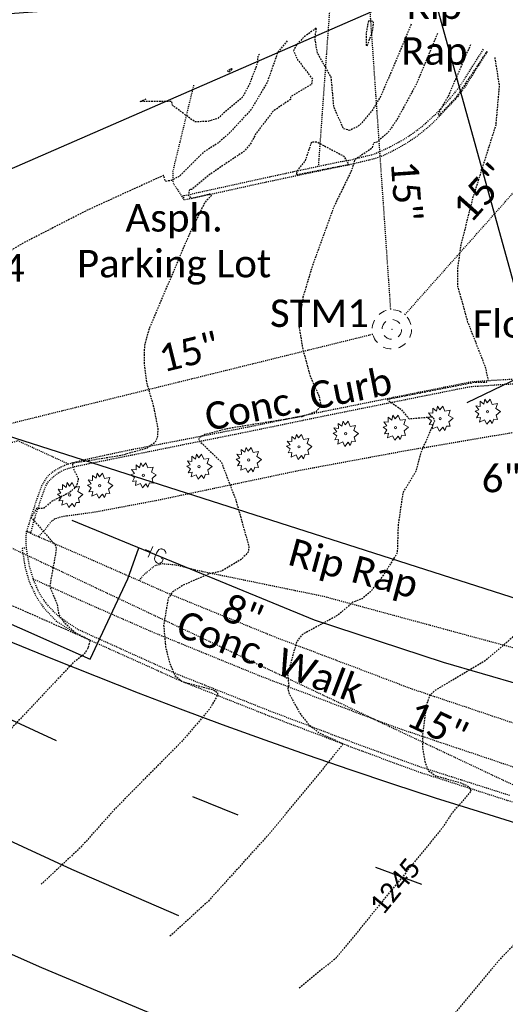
# Model space of a CAD drawing. Header units: feet. Extents: x 2262913 to 2469997, y 259999 to 435293.
# Tile 134 of 147: x 2468630 to 2468679, y 263342 to 263443. Entities that reach past the tile are written whole.
import ezdxf
from ezdxf.enums import TextEntityAlignment as Align

# ---------------------------------------------------------------- set-up
doc = ezdxf.new("R2010")
doc.units = ezdxf.units.FT
doc.header["$MEASUREMENT"] = 0
for name, pattern in [('drainage01', [1.6, 0.85, -0.75]), ('dsolidcl', [0]), ('gasex', [0]), ('lane', [40, 10, -30]), ('OhDOT_USTN1', [0.055, 0.014, -0.041]), ('OhDOT_USTN3', [0.22, 0.165, -0.055]), ('OhDOT_USTN5', [0.11, 0.055, -0.055]), ('ohelecex', [0]), ('ohteleex', [0]), ('rowex', [0]), ('waterex', [0])]:
    doc.linetypes.add(name, pattern=pattern)
doc.layers.add('0_View_Frame_Border', color=7, linetype='Continuous', plot=False)
for name, color, linetype in [('DR_X_Cells', 121, 'Continuous'), ('DR_X_Erosion_Control', 7, 'OhDOT_USTN1'), ('DR_X_Storm_Sewer', 151, 'OhDOT_USTN5'), ('DR_X_Text', 7, 'Continuous'), ('DT_X_Contour_Major', 132, 'OhDOT_USTN3'), ('DT_X_Contour_Minor', 136, 'OhDOT_USTN3'), ('DT_X_Contour_Text', 7, 'Continuous'), ('MT_X_Lane_Line', 7, 'lane'), ('PM_X_CL_Double_Solid', 2, 'dsolidcl'), ('PV_X_Curb', 120, 'OhDOT_USTN1'), ('PV_X_Driveway', 7, 'OhDOT_USTN5'), ('PV_X_EOP', 7, 'OhDOT_USTN3'), ('PV_X_Parking_Lot', 7, 'OhDOT_USTN5'), ('PV_X_Text', 7, 'Continuous'), ('PV_X_Walk', 120, 'OhDOT_USTN5'), ('RW_X_Fee_RW', 6, 'rowex'), ('SV_X_Text', 7, 'Continuous'), ('TX_X_20', 7, 'Continuous'), ('UT_X_Gas', 2, 'gasex'), ('UT_X_Gas_Cells', 2, 'Continuous'), ('UT_X_Gas_Text', 7, 'Continuous'), ('UT_X_Overhead_Electric', 1, 'ohelecex'), ('UT_X_Overhead_Telecom', 30, 'ohteleex'), ('UT_X_Water', 133, 'waterex'), ('VG_X_Cells', 3, 'Continuous'), ('VG_X_Flower_Bed', 3, 'OhDOT_USTN1'), ('VG_X_Text', 7, 'Continuous')]:
    doc.layers.add(name, color=color, linetype=linetype)
doc.styles.add('Simplex Normal (0.14)', font='calibri.ttf', dxfattribs={"height": 0.14})
doc.styles.add('Straight Normal (0.14) Font 30', font='calibri.ttf', dxfattribs={"height": 0.14})
doc.styles.add('Straight-Normal', font='calibri.ttf', dxfattribs={"height": 0.14})
picture_1 = doc.add_image_def('image1.tif', size_in_pixel=(5000, 5000))
picture_2 = doc.add_image_def('image2.jpg', size_in_pixel=(1570, 936))
picture_3 = doc.add_image_def('image3.jpg', size_in_pixel=(1570, 936))

# ---------------------------------------------------------------- blocks, each defined once
blk = doc.blocks.new('SHRUB')
at = {"layer": 'VG_X_Cells', "color": 3, "linetype": 'Continuous', "lineweight": 0, "flags": 128}
blk.add_lwpolyline([(-0.004, 0.09), (0.026, 0.127), (0.047, 0.075), (0.101, 0.084), (0.084, 0.033), (0.132, 0.003), (0.089, -0.034), (0.101, -0.079), (0.064, -0.076), (0.047, -0.121), (0.026, -0.087), (-0.008, -0.128), (-0.029, -0.083), (-0.08, -0.105), (-0.071, -0.058), (-0.111, -0.062), (-0.088, -0.022), (-0.126, 0.006), (-0.089, 0.019), (-0.119, 0.059), (-0.073, 0.054), (-0.074, 0.106), (-0.037, 0.077), (-0.026, 0.127), (-0.004, 0.09)], dxfattribs=at)
at = {"layer": 'VG_X_Cells', "color": 3, "linetype": 'Continuous', "lineweight": 0}
blk.add_circle((0, 0), 0.0115, dxfattribs=at)
blk = doc.blocks.new('ODOT STORM MANHOLE')
at = {"layer": 'DR_X_Cells', "color": 151, "linetype": 'drainage01', "lineweight": 0, "ltscale": 0.05}
for radius in [0.1, 0.05]:
    blk.add_circle((0, 0), radius, dxfattribs=at)
at = {"layer": 'DR_X_Cells', "color": 151, "linetype": 'Continuous', "lineweight": 0}
blk.add_point((0, 0), dxfattribs=at)
blk = doc.blocks.new('GMRK')
at = {"layer": 'UT_X_Gas_Cells', "color": 2, "linetype": 'Continuous', "lineweight": 0}
for p, q in [((0, 0), (-0.0476, 0)), ((0, -0.05), (0, 0.05))]:
    blk.add_line(p, q, dxfattribs=at)
at = {"layer": 'UT_X_Gas_Cells', "color": 2, "linetype": 'Continuous', "lineweight": 0, "flags": 128}
blk.add_lwpolyline([(0.1238, 0.0378), (0.1228, 0.0427), (0.1199, 0.0476), (0.115, 0.0526), (0.1081, 0.0585), (0.1032, 0.0604), (0.0992, 0.0614), (0.0933, 0.0624), (0.0815, 0.0624), (0.0766, 0.0614), (0.0736, 0.0604), (0.0697, 0.0585), (0.0618, 0.0526), (0.0569, 0.0457), (0.0539, 0.0378), (0.052, 0.027), (0.05, 0.0112), (0.05, -0.0094), (0.051, -0.0262), (0.0549, -0.039), (0.0608, -0.0508), (0.0658, -0.0547), (0.0717, -0.0586), (0.0825, -0.0626), (0.0933, -0.0626), (0.1041, -0.0606), (0.1081, -0.0586), (0.112, -0.0567), (0.116, -0.0527), (0.1199, -0.0468), (0.1238, -0.038), (0.1238, -0.0134), (0.1032, -0.0134)], dxfattribs=at)
blk = doc.blocks.new('GMH')
at = {"layer": 'UT_X_Gas_Cells', "color": 2, "linetype": 'Continuous', "lineweight": 0, "flags": 128}
blk.add_lwpolyline([(0.04, 0.04), (0.04, 0.04), (0.03, 0.05), (0.03, 0.05), (0.02, 0.06), (0.02, 0.06), (0.01, 0.06), (0.01, 0.06), (-0.01, 0.06), (-0.01, 0.06), (-0.01, 0.06), (-0.02, 0.06), (-0.03, 0.05), (-0.03, 0.05), (-0.03, 0.04), (-0.03, 0.03), (-0.04, 0.01), (-0.04, -0.01), (-0.04, -0.03), (-0.03, -0.04), (-0.03, -0.05), (-0.02, -0.05), (-0.02, -0.06), (0, -0.06), (0.01, -0.06), (0.02, -0.06), (0.02, -0.06), (0.03, -0.06), (0.03, -0.05), (0.03, -0.05), (0.04, -0.04), (0.04, -0.01), (0.02, -0.01)], dxfattribs=at)
at = {"layer": 'UT_X_Gas_Cells', "color": 2, "linetype": 'Continuous', "lineweight": 0}
for start, end in [(130.0806, 170.0721), (70.0577, 110.1061), (10.0169, 50.0392), (190.0169, 230.0392), (250.0577, 290.0473), (310.0114, 350.0264)]:
    blk.add_arc((0, 0), 0.1, start, end, dxfattribs=at)

msp = doc.modelspace()

# ---------------------------------------------------------------- linework, layer by layer
at = {"layer": 'DR_X_Erosion_Control'}
msp.add_line((2468661.59, 263450.42), (2468659.95, 263427.65), dxfattribs=at)
at = {"layer": 'DR_X_Erosion_Control', "flags": 128}
msp.add_lwpolyline([(2468641.72, 263385.4), (2468642.19, 263386.01), (2468642.95, 263386.63), (2468643.34, 263386.95), (2468644.1, 263387.13), (2468645.45, 263387.02), (2468647.56, 263386.47), (2468660.5, 263383.81), (2468683.67, 263377.52), (2468709.86, 263370.42), (2468712.32, 263370.24), (2468716.03, 263370.25), (2468718.89, 263370.02), (2468725.79, 263368.17), (2468735.18, 263366.19), (2468749.21, 263363.23), (2468754.11, 263362.2), (2468769.92, 263359.4), (2468797.4, 263355.77), (2468802.55, 263355.41), (2468832.14, 263354.7), (2468853.98, 263354.18), (2468857.54, 263355.51), (2468859.6, 263355.84), (2468865.17, 263355.43), (2468870.4, 263354.46), (2468884.75, 263352.77)], dxfattribs=at)
at = {"layer": 'DR_X_Storm_Sewer', "flags": 128}
for points in [[(2468668.77, 263412.51), (2468771.38, 263528.02)], [(2468397.23, 263498.18), (2468679.79, 263364.59)], [(2468665.18, 263443.78), (2468667.3, 263413.01)], [(2468611.04, 263397.09), (2468665.5, 263410.53)]]:
    msp.add_lwpolyline(points, dxfattribs=at)
at = {"layer": 'DT_X_Contour_Major', "flags": 128}
for points in [[(2468653.95, 263439.08), (2468653.78, 263438.87), (2468653.77, 263438.18), (2468652.94, 263436.02), (2468652.24, 263434.67), (2468649.67, 263432.49), (2468648.66, 263432.2), (2468647.37, 263432.17), (2468645.09, 263433.86), (2468645.02, 263434.23), (2468641.79, 263434.25), (2468642.44, 263434.51)], [(2468692.62, 263427.54), (2468691.98, 263427.59), (2468692.26, 263424.4), (2468692.16, 263417.92), (2468692.26, 263416.85), (2468693.65, 263414), (2468697.56, 263408.71), (2468697.95, 263407.93), (2468698.01, 263407.32), (2468697.82, 263407.06), (2468696.56, 263406.58), (2468692.93, 263406.23), (2468686.42, 263406.22), (2468686.81, 263405.76), (2468689.83, 263404.74), (2468690.89, 263404.2), (2468691.87, 263403.24), (2468692.94, 263402.48), (2468696.1, 263401.24), (2468696.7, 263400.07), (2468696.92, 263398.98), (2468696.58, 263396.47), (2468696.06, 263395.16), (2468695.64, 263394.94), (2468693.04, 263394.76), (2468692.64, 263394.56), (2468690.85, 263394.82), (2468689.76, 263395.32), (2468688.85, 263394.73), (2468688.45, 263394.72), (2468685.93, 263393.1), (2468685.08, 263391.89), (2468684.34, 263390.1), (2468682.02, 263382.49), (2468681.35, 263381.23), (2468679.36, 263379.29), (2468676.85, 263377.17), (2468671.8, 263374.18), (2468671.29, 263373.69), (2468670.97, 263372.79), (2468670.57, 263369.74), (2468670.57, 263368.3), (2468670.8, 263366.97), (2468671.16, 263366.04), (2468671.89, 263365.51), (2468674.36, 263364.83), (2468675.32, 263364.4), (2468675.5, 263363.94), (2468673.51, 263361.63), (2468672.67, 263360.31), (2468661.82, 263346.99), (2468657.94, 263343.82)]]:
    msp.add_lwpolyline(points, dxfattribs=at)
at = {"layer": 'DT_X_Contour_Minor', "flags": 128}
for points in [[(2468669.42, 263442.11), (2468666.34, 263434.83), (2468665.44, 263433.33), (2468664.12, 263431.78), (2468663.14, 263431.29), (2468662.52, 263431.45), (2468661.54, 263433.69), (2468661.27, 263436.7), (2468659.86, 263439.2), (2468659.61, 263440.69), (2468659.77, 263441.74), (2468658.51, 263440.83), (2468657.73, 263440.02), (2468657.44, 263439.39), (2468657.85, 263438.5), (2468659.35, 263436.53), (2468659.27, 263436), (2468657.12, 263434.72), (2468657.11, 263434.45), (2468655.35, 263433.25), (2468653.63, 263431.02), (2468653.06, 263429.94), (2468652.38, 263429.15), (2468648.98, 263426.86), (2468647.05, 263425.26), (2468646.82, 263425.26), (2468646.73, 263424.66), (2468647.01, 263424.36), (2468648.88, 263424.83), (2468649.06, 263424.67), (2468648.38, 263423.92), (2468646.77, 263420.61), (2468642.74, 263411.13), (2468642.24, 263409.36), (2468642.22, 263407.53), (2468642.48, 263405.52), (2468643.15, 263403.22), (2468643.62, 263400.87), (2468643.55, 263399.94), (2468643.33, 263399.5), (2468642.52, 263398.9), (2468639.86, 263398.15), (2468634.9, 263397.35), (2468634.98, 263396.85), (2468635.51, 263395.8), (2468635.32, 263395.02), (2468634.58, 263394.35), (2468632.79, 263393.47), (2468631.95, 263392.75), (2468631.27, 263392.74), (2468630.72, 263391.84), (2468633.12, 263389.08), (2468633.28, 263388.65), (2468632.6, 263384.81), (2468633.34, 263383.03), (2468633.52, 263381.97), (2468634.06, 263381.14), (2468635.21, 263380.1), (2468636.71, 263379.34), (2468636.5, 263378.5), (2468636.04, 263377.84), (2468635.04, 263377.08), (2468626.75, 263368.28), (2468621.04, 263361.78), (2468618.78, 263359.72)], [(2468672.09, 263441.18), (2468669.95, 263436.05), (2468668.09, 263432.62), (2468667.11, 263431.14), (2468665.9, 263430.08), (2468665.59, 263430.02), (2468665.41, 263429.47), (2468663.67, 263428.32), (2468663.35, 263427.24), (2468661.51, 263423.45), (2468659.34, 263417.48), (2468658.39, 263414.29), (2468657.96, 263411.44), (2468658.38, 263408.93), (2468659.13, 263406.23), (2468660.04, 263404.16), (2468660.22, 263403.17), (2468659.7, 263402.61), (2468658.28, 263402.11), (2468650.69, 263400.89), (2468648.37, 263400.28), (2468647.85, 263399.99), (2468647.76, 263399.72), (2468650.07, 263397.49), (2468651.56, 263393.59), (2468652.88, 263388.88), (2468652.81, 263388.29), (2468652.15, 263387.6), (2468650.13, 263386.38), (2468648.75, 263386.06), (2468646.24, 263384.96), (2468645.11, 263384.26), (2468644.66, 263383.58), (2468644.2, 263380.87), (2468644.4, 263378.65), (2468644.8, 263377.06), (2468645.35, 263375.73), (2468646.05, 263375.14), (2468649.29, 263374.27), (2468649.67, 263373.97), (2468649.68, 263373.71), (2468648.91, 263372.35), (2468646.2, 263369.17), (2468639.21, 263362.09), (2468635.73, 263358.19), (2468631.74, 263354.45)], [(2468656.78, 263440.42), (2468655.83, 263439.27), (2468654.74, 263436.18), (2468653.1, 263433.4), (2468650.84, 263430.96), (2468649.71, 263429.98), (2468648.26, 263429.07), (2468645.8, 263426.62), (2468644.99, 263426.19), (2468644.39, 263426.1), (2468644.2, 263426.71), (2468636.43, 263423.16), (2468629.91, 263419.81), (2468627.8, 263418.56), (2468625.95, 263416.63), (2468624.75, 263415.01), (2468624.01, 263413.48), (2468623.75, 263411.98), (2468623.81, 263409.7), (2468624.76, 263406.5), (2468626.47, 263402.86), (2468627.01, 263400.78), (2468628.22, 263398.32), (2468628.07, 263398.04), (2468626.44, 263397.96), (2468622.91, 263396.3), (2468620.68, 263394.94), (2468620.33, 263393.94), (2468620.54, 263393), (2468621.26, 263391.65), (2468623.15, 263385.37), (2468622.89, 263384.98), (2468622.84, 263384.39), (2468621.85, 263382.92), (2468614.05, 263374.37), (2468607.76, 263366.65), (2468605.95, 263364.93)], [(2468675.44, 263440.02), (2468673.23, 263434.89), (2468672.17, 263433.03), (2468672.23, 263432.78), (2468674.05, 263434.71), (2468677.13, 263439.32)], [(2468677.92, 263438.72), (2468678.37, 263435.85), (2468678.02, 263431.84), (2468675.65, 263424.33), (2468674.46, 263419.59), (2468674.11, 263417.15), (2468674.13, 263415.43), (2468675.16, 263411.76), (2468676.95, 263407.18), (2468677.24, 263405.84), (2468677.06, 263405.59), (2468675.93, 263405.61), (2468666.95, 263403.85), (2468668.35, 263402.88), (2468669.21, 263401.9), (2468671.62, 263402.11), (2468671.78, 263401.65), (2468670.35, 263398.34), (2468669.86, 263396.5), (2468668.56, 263394.36), (2468668.08, 263391.05), (2468667.99, 263388.23), (2468666.53, 263385.88), (2468665.26, 263384.26), (2468664.42, 263383.56), (2468663.48, 263383.21), (2468661.89, 263381.84), (2468658.33, 263379.91), (2468657.73, 263379.16), (2468656.83, 263375.82), (2468656.94, 263374.68), (2468656.84, 263374.39), (2468657, 263373.84), (2468658.1, 263371.84), (2468658.94, 263370.77), (2468660.06, 263369.87), (2468662.5, 263368.76), (2468655.04, 263359.68), (2468648.76, 263352.74), (2468644.84, 263349.14)], [(2468733.42, 263413.91), (2468733.09, 263413.62), (2468732.9, 263413.09), (2468733.17, 263411.25), (2468731.86, 263406.56), (2468731.97, 263404.26), (2468732.18, 263403.01), (2468736.51, 263394.13), (2468736.74, 263393.4), (2468736.7, 263392.98), (2468736.47, 263392.93), (2468733.77, 263393.68), (2468726.86, 263396.43), (2468719.64, 263399.55), (2468714.86, 263401.35), (2468714.62, 263401.33), (2468726.14, 263394.73), (2468728.08, 263393.18), (2468728.43, 263392.68), (2468728.4, 263392.33), (2468727.41, 263391.69), (2468724.98, 263390.9), (2468724.1, 263390.97), (2468723.55, 263391.34), (2468723.4, 263392.4), (2468720.95, 263392.38), (2468719.24, 263391.99), (2468718.11, 263390.77), (2468715.33, 263390.12), (2468713.13, 263389.79), (2468710.8, 263389.7), (2468708.41, 263389.33), (2468701.34, 263387.55), (2468697.85, 263386.33), (2468696.12, 263384.33), (2468694.79, 263382.32), (2468694.3, 263381.16), (2468692.41, 263378.83), (2468686.9, 263373.41), (2468685.24, 263372.08), (2468684.25, 263370.52), (2468683.42, 263368.68), (2468682.78, 263364.32), (2468682.92, 263362.5), (2468683.92, 263361.83), (2468685.16, 263361.34), (2468688.08, 263360.57), (2468688.69, 263359.98), (2468688.66, 263359.4), (2468687.91, 263357.97), (2468684.8, 263353.8), (2468681.99, 263350.42), (2468678.49, 263346.86), (2468673.75, 263341.19), (2468670.93, 263338.57), (2468671.08, 263338.38)]]:
    msp.add_lwpolyline(points, dxfattribs=at)
for points in [[(2468665.06, 263442.46), (2468664.81, 263441.16), (2468664.82, 263439.99), (2468664.93, 263439.91), (2468665.47, 263441.37), (2468665.59, 263442.4), (2468665.06, 263442.46)], [(2468651.18, 263437.53), (2468650.85, 263437.21), (2468650.72, 263437.37), (2468651.11, 263437.62), (2468651.18, 263437.53)], [(2468657.75, 263426.91), (2468657.92, 263427.34), (2468658.63, 263428.18), (2468659.28, 263430.13), (2468659.78, 263430.14), (2468662.54, 263428.67), (2468663.06, 263427.8), (2468657.72, 263426.75), (2468657.75, 263426.91)]]:
    msp.add_lwpolyline(points, close=True, dxfattribs=at)
at = {"layer": 'MT_X_Lane_Line', "ltscale": 0.5, "flags": 128}
msp.add_lwpolyline([(2468827.29, 263325.48), (2468815.26, 263325.94), (2468794.9, 263327.61), (2468780.3, 263329.2), (2468763.14, 263331.64), (2468746.11, 263334.72), (2468737.66, 263336.24), (2468735.78, 263336.58), (2468716.59, 263341.02), (2468696.3, 263346.31), (2468673.33, 263353.38), (2468655.39, 263360.04), (2468634.76, 263368.39), (2468601.34, 263383.88), (2468577.87, 263395.27)], dxfattribs=at)
at = {"layer": 'PM_X_CL_Double_Solid'}
for points in [[(2468570.21, 263386.93), (2468570.21, 263386.93), (2468589.4, 263377.42), (2468601.33, 263371.73), (2468627.52, 263359.35), (2468634.82, 263355.98), (2468645.73, 263351.26)], [(2468573.01, 263373.18), (2468601.47, 263359.67), (2468614.7, 263353.56), (2468621.8, 263350.37), (2468631.76, 263345.98), (2468646.67, 263339.7)]]:
    msp.add_lwpolyline(points, dxfattribs=at)
at = {"layer": 'PV_X_Curb', "flags": 128}
msp.add_lwpolyline([(2468881.39, 263532.74), (2468881.18, 263533.16), (2468880.02, 263532.59), (2468877.38, 263531.32), (2468874.51, 263529.99), (2468871.46, 263528.58), (2468867.11, 263526.58), (2468862.63, 263524.5), (2468860.98, 263523.74), (2468859.07, 263522.85), (2468857.52, 263522.14), (2468856.23, 263521.49), (2468855.27, 263520.94), (2468853.83, 263520.08), (2468853.38, 263519.8), (2468853.18, 263519.67), (2468852.76, 263519.33), (2468852.33, 263518.97), (2468851.96, 263518.62), (2468851.76, 263518.39), (2468851.52, 263518.12), (2468851.31, 263517.85), (2468851.07, 263517.51), (2468850.85, 263517.16), (2468850.62, 263516.74), (2468850.46, 263516.39), (2468850.3, 263516), (2468850.1, 263515.4), (2468850.02, 263514.96), (2468850.01, 263514.55), (2468850.02, 263514.31), (2468850.09, 263514.02), (2468850.21, 263513.71), (2468850.33, 263513.45), (2468850.54, 263513.17), (2468850.83, 263512.86), (2468851.22, 263512.6), (2468851.62, 263512.41), (2468852.27, 263512.24), (2468852.98, 263512.13), (2468853.49, 263512.08), (2468853.89, 263512.08), (2468857.18, 263512.05), (2468863.54, 263512.03), (2468870.12, 263512.04), (2468870.9, 263512.07), (2468870.9, 263511.98), (2468870.87, 263510.13), (2468870.86, 263505.85), (2468870.86, 263505.1), (2468870.84, 263495.24), (2468870.82, 263487.79), (2468870.78, 263482.25), (2468870.83, 263475.63), (2468870.81, 263473.5), (2468870.82, 263472.33), (2468870.83, 263471.99), (2468870.79, 263471.99), (2468870.6, 263472), (2468869.14, 263472), (2468867.69, 263472.01), (2468864.32, 263472.02), (2468859.68, 263471.99), (2468857.3, 263471.96), (2468854.35, 263471.92), (2468853.71, 263471.93), (2468853.19, 263471.9), (2468852.66, 263471.87), (2468852.31, 263471.82), (2468851.84, 263471.73), (2468851.34, 263471.58), (2468851.02, 263471.43), (2468850.85, 263471.34), (2468850.64, 263471.18), (2468850.49, 263471.02), (2468850.31, 263470.78), (2468850.17, 263470.53), (2468850.07, 263470.29), (2468849.96, 263470.06), (2468849.84, 263469.58), (2468849.73, 263469.18), (2468849.71, 263468.87), (2468849.7, 263468.77), (2468849.7, 263466.69), (2468849.69, 263461.55), (2468849.67, 263456.44), (2468849.57, 263448.99), (2468849.57, 263448.64), (2468849.6, 263448.37), (2468849.69, 263447.99), (2468849.76, 263447.74), (2468849.88, 263447.45), (2468850.05, 263447.12), (2468850.24, 263446.83), (2468850.41, 263446.61), (2468850.63, 263446.35), (2468850.88, 263446.14), (2468851.03, 263446.04), (2468851.33, 263445.88), (2468851.72, 263445.75), (2468852.13, 263445.63), (2468852.79, 263445.54), (2468853.21, 263445.49), (2468853.85, 263445.48), (2468856.17, 263445.46), (2468862.95, 263445.38), (2468869.64, 263445.35), (2468869.71, 263445.35), (2468869.71, 263445.28), (2468869.72, 263443.37), (2468869.7, 263443.14), (2468869.67, 263438.54), (2468869.62, 263434.62), (2468869.59, 263427.92), (2468869.56, 263421.23), (2468869.54, 263417.67), (2468869.51, 263412.95), (2468869.54, 263405.75), (2468869.51, 263401.53), (2468869.51, 263394.63), (2468869.66, 263385.34), (2468869.66, 263385.2), (2468869.56, 263385.2), (2468868.61, 263385.2), (2468867.07, 263385.21), (2468865.54, 263385.23), (2468860.05, 263385.27), (2468851.71, 263385.26), (2468850.79, 263385.26), (2468842.45, 263385.26), (2468837.37, 263385.25), (2468836.74, 263385.26), (2468828.4, 263385.15), (2468818.95, 263385.16), (2468808.95, 263385.18), (2468804.09, 263385.21), (2468794.89, 263385.22), (2468784.89, 263385.19), (2468774.89, 263385.19), (2468774.15, 263385.19), (2468764.15, 263385.22), (2468759.35, 263385.27), (2468758.14, 263385.25), (2468755.78, 263385.17), (2468754.6, 263385.68), (2468746.93, 263388.79), (2468745.75, 263389.24), (2468736.44, 263392.87), (2468732.85, 263394.28), (2468723.56, 263397.97), (2468714.78, 263401.46), (2468713.98, 263401.78), (2468708.22, 263404.13), (2468702.05, 263406.62), (2468700.54, 263407.24), (2468699.53, 263407.19), (2468693.85, 263406.77), (2468688.85, 263406.42), (2468681.51, 263406.02), (2468678.31, 263405.83), (2468676.11, 263405.69), (2468675.8, 263405.66), (2468675.46, 263405.62), (2468675.14, 263405.57), (2468670.9, 263404.72), (2468670.23, 263404.59), (2468660.44, 263402.62), (2468652.8, 263401.04), (2468646.41, 263399.79), (2468640.55, 263398.66), (2468637.89, 263398.09), (2468636.04, 263397.68), (2468634.94, 263397.4), (2468634.46, 263397.26), (2468634.22, 263397.18), (2468633.74, 263396.98), (2468633.23, 263396.69), (2468632.83, 263396.41), (2468632.43, 263396.08), (2468632.2, 263395.77), (2468631.95, 263395.37), (2468631.76, 263395.05), (2468631.45, 263394.18), (2468631.13, 263393.25), (2468630.7, 263391.92), (2468630.58, 263391.52), (2468630.25, 263390.44), (2468630.7, 263390.31), (2468630.97, 263391.41), (2468631.09, 263391.8), (2468631.52, 263393.11), (2468631.84, 263394.04), (2468632.15, 263394.91), (2468632.27, 263395.17), (2468632.49, 263395.53), (2468632.75, 263395.81), (2468633.07, 263396.07), (2468633.42, 263396.35), (2468633.9, 263396.62), (2468634.38, 263396.8), (2468634.59, 263396.87), (2468635.06, 263397.01), (2468636.13, 263397.24), (2468637.98, 263397.61), (2468640.66, 263398.15), (2468646.5, 263399.33), (2468652.88, 263400.61), (2468660.53, 263402.19), (2468670.32, 263404.16), (2468670.98, 263404.29), (2468675.2, 263405.14), (2468675.51, 263405.18), (2468675.84, 263405.22), (2468676.16, 263405.23), (2468678.34, 263405.38), (2468681.54, 263405.57), (2468688.88, 263405.98), (2468693.88, 263406.34), (2468699.56, 263406.72), (2468700.35, 263406.79), (2468701.87, 263406.18), (2468708.04, 263403.68), (2468713.82, 263401.39), (2468714.62, 263401.06), (2468723.42, 263397.6), (2468732.7, 263393.89), (2468736.29, 263392.48), (2468745.6, 263388.85), (2468746.78, 263388.4), (2468754.42, 263385.29), (2468755.6, 263384.76), (2468758.16, 263384.81), (2468759.36, 263384.84), (2468764.15, 263384.81), (2468774.15, 263384.77), (2468774.89, 263384.77), (2468784.89, 263384.78), (2468794.89, 263384.79), (2468804.09, 263384.78), (2468808.95, 263384.75), (2468818.95, 263384.72), (2468828.41, 263384.7), (2468836.74, 263384.8), (2468837.38, 263384.79), (2468842.46, 263384.82), (2468850.79, 263384.8), (2468851.71, 263384.8), (2468860.05, 263384.82), (2468865.54, 263384.81), (2468867.07, 263384.81), (2468868.6, 263384.81), (2468869.56, 263384.81), (2468869.64, 263384.81), (2468870.07, 263385.34), (2468869.98, 263394.64), (2468869.97, 263401.53), (2468869.99, 263405.75), (2468869.97, 263412.95), (2468870.01, 263417.67), (2468870.02, 263421.23), (2468870.05, 263427.92), (2468870.06, 263434.62), (2468870.11, 263438.53), (2468870.14, 263443.13), (2468870.15, 263443.36), (2468870.14, 263445.28), (2468870.14, 263445.35), (2468869.63, 263445.78), (2468862.95, 263445.81), (2468856.18, 263445.89), (2468853.85, 263445.92), (2468853.21, 263445.93), (2468852.83, 263445.97), (2468852.19, 263446.03), (2468851.82, 263446.13), (2468851.48, 263446.24), (2468851.22, 263446.39), (2468851.1, 263446.47), (2468850.89, 263446.65), (2468850.7, 263446.9), (2468850.55, 263447.07), (2468850.38, 263447.34), (2468850.23, 263447.63), (2468850.16, 263447.9), (2468850.1, 263448.1), (2468850.02, 263448.47), (2468850.05, 263448.7), (2468850.06, 263448.98), (2468850.14, 263456.43), (2468850.18, 263461.55), (2468850.17, 263466.69), (2468850.17, 263468.77), (2468850.18, 263468.8), (2468850.2, 263469.15), (2468850.3, 263469.46), (2468850.41, 263469.94), (2468850.49, 263470.11), (2468850.6, 263470.36), (2468850.71, 263470.57), (2468850.86, 263470.75), (2468850.97, 263470.85), (2468851.13, 263470.98), (2468851.24, 263471.03), (2468851.5, 263471.17), (2468851.97, 263471.3), (2468852.4, 263471.39), (2468852.72, 263471.43), (2468853.22, 263471.45), (2468853.73, 263471.48), (2468854.35, 263471.48), (2468857.3, 263471.5), (2468859.69, 263471.52), (2468864.32, 263471.57), (2468867.69, 263471.56), (2468869.13, 263471.54), (2468870.59, 263471.55), (2468870.78, 263471.54), (2468870.82, 263471.54), (2468871.25, 263472.33), (2468871.3, 263473.49), (2468871.25, 263475.63), (2468871.23, 263482.25), (2468871.29, 263487.78), (2468871.29, 263495.24), (2468871.32, 263505.1), (2468871.32, 263505.85), (2468871.34, 263510.13), (2468871.34, 263511.97), (2468871.34, 263512.06), (2468870.12, 263512.52), (2468863.54, 263512.5), (2468857.19, 263512.52), (2468853.89, 263512.53), (2468853.5, 263512.52), (2468853.02, 263512.54), (2468852.38, 263512.66), (2468851.73, 263512.83), (2468851.46, 263512.95), (2468851.14, 263513.16), (2468850.88, 263513.42), (2468850.72, 263513.63), (2468850.57, 263513.89), (2468850.48, 263514.15), (2468850.42, 263514.4), (2468850.43, 263514.58), (2468850.44, 263514.88), (2468850.5, 263515.27), (2468850.68, 263515.84), (2468850.84, 263516.22), (2468851, 263516.57), (2468851.22, 263516.96), (2468851.42, 263517.27), (2468851.65, 263517.6), (2468851.84, 263517.84), (2468852.07, 263518.11), (2468852.27, 263518.3), (2468852.6, 263518.64), (2468853.02, 263519), (2468853.42, 263519.31), (2468853.6, 263519.44), (2468854.04, 263519.73), (2468855.47, 263520.59), (2468856.41, 263521.13), (2468857.69, 263521.75), (2468859.25, 263522.46), (2468861.16, 263523.35), (2468862.8, 263524.12), (2468867.29, 263526.21), (2468871.63, 263528.2), (2468874.69, 263529.61), (2468877.56, 263530.95), (2468880.21, 263532.19), (2468881.39, 263532.74)], close=True, dxfattribs=at)
for points in [[(2468677.14, 263439.32), (2468674.8, 263435.61), (2468674.09, 263434.68), (2468673.44, 263433.97), (2468672.19, 263432.63), (2468671.3, 263431.76), (2468670.7, 263431.26), (2468669.83, 263430.57), (2468668.86, 263429.93), (2468667.51, 263429.18), (2468666.62, 263428.75), (2468666.37, 263428.65), (2468665.62, 263428.39), (2468663.12, 263427.78), (2468662.31, 263427.63), (2468660.09, 263427.16), (2468654.04, 263425.88), (2468649.43, 263424.86), (2468647.57, 263424.47), (2468647.01, 263424.35), (2468646.3, 263424.2), (2468646.21, 263424.64), (2468646.92, 263424.77), (2468647.47, 263424.92), (2468649.32, 263425.32), (2468653.95, 263426.34), (2468659.99, 263427.65), (2468662.2, 263428.11), (2468663.02, 263428.24), (2468665.49, 263428.84), (2468666.18, 263429.12), (2468666.4, 263429.21), (2468667.29, 263429.64), (2468668.59, 263430.34), (2468669.54, 263430.96), (2468670.42, 263431.62), (2468670.98, 263432.09), (2468671.87, 263432.93), (2468673.11, 263434.27), (2468673.72, 263434.96), (2468674.41, 263435.85), (2468676.76, 263439.56)], [(2468679.44, 263363.5), (2468679.31, 263363.54), (2468670.33, 263366.41), (2468664.64, 263368.46), (2468655.29, 263372), (2468645.99, 263375.69), (2468644.65, 263376.27), (2468635.54, 263380.39), (2468633.55, 263381.7), (2468632.33, 263382.97), (2468631.58, 263384.03), (2468630.95, 263385.5), (2468630.55, 263386.85), (2468630.23, 263388.74), (2468629.79, 263388.66), (2468630.1, 263386.72), (2468630.51, 263385.3), (2468631.22, 263383.78), (2468631.98, 263382.63), (2468633.27, 263381.28), (2468635.34, 263379.95), (2468644.46, 263375.85), (2468645.82, 263375.24), (2468655.12, 263371.55), (2468664.47, 263368.01), (2468670.17, 263365.91), (2468679.27, 263362.99), (2468690.21, 263359.44), (2468690.63, 263359.3), (2468697.02, 263357.23), (2468703.37, 263355.56), (2468710.43, 263353.82), (2468718.38, 263351.85), (2468728.1, 263349.52), (2468732.19, 263348.53), (2468742, 263346.55), (2468747.97, 263345.37), (2468757.79, 263343.48), (2468765.16, 263342.13), (2468770.94, 263341.26), (2468780.85, 263339.89), (2468781.27, 263339.83), (2468791.21, 263338.66), (2468791.84, 263338.59), (2468793.6, 263338.36), (2468795.15, 263338.33), (2468797.64, 263338.72), (2468800.08, 263339.37), (2468802.7, 263340.7), (2468805.07, 263342.71), (2468805.75, 263343.29), (2468805.47, 263343.62), (2468804.79, 263343.04), (2468802.49, 263341.11), (2468799.96, 263339.83), (2468797.6, 263339.23), (2468795.16, 263338.86), (2468793.67, 263338.9), (2468791.9, 263339.12), (2468791.27, 263339.19), (2468781.35, 263340.38), (2468780.93, 263340.43), (2468771.03, 263341.8), (2468765.26, 263342.68), (2468757.89, 263344.02), (2468748.07, 263345.92), (2468742.11, 263347.09), (2468732.32, 263349.07), (2468728.23, 263350.06), (2468718.51, 263352.39), (2468710.56, 263354.38), (2468703.51, 263356.14), (2468697.16, 263357.76), (2468690.79, 263359.82), (2468690.38, 263359.96)]]:
    msp.add_lwpolyline(points, dxfattribs=at)
at = {"layer": 'PV_X_Driveway', "flags": 128}
msp.add_lwpolyline([(2468630.23, 263388.74), (2468630.19, 263389.81), (2468630.25, 263390.44)], dxfattribs=at)
at = {"layer": 'PV_X_EOP', "flags": 128}
msp.add_lwpolyline([(2468597.15, 263397.67), (2468598.01, 263397.22), (2468601.81, 263395.44), (2468608.95, 263392.1), (2468615.98, 263388.81), (2468624.38, 263384.81), (2468624.38, 263384.81), (2468635.32, 263379.96)], dxfattribs=at)
at = {"layer": 'PV_X_Parking_Lot', "flags": 128}
for points in [[(2468647.26, 263435.91), (2468646.71, 263433.67), (2468646.13, 263431.25), (2468645.32, 263427.91), (2468645.12, 263427.06), (2468645.16, 263425.94), (2468646.3, 263424.19)], [(2468634.51, 263397.28), (2468629.37, 263399.64), (2468626.47, 263398.84), (2468616.82, 263396.18), (2468607.18, 263393.52), (2468605.82, 263396.78), (2468612.32, 263398.6), (2468621.95, 263401.29), (2468622.54, 263402.94), (2468622.22, 263403.09), (2468613.16, 263407.33), (2468613.69, 263408.73), (2468614.89, 263411.33), (2468616.52, 263413.91), (2468617.99, 263416.03), (2468619.35, 263417.7), (2468619.83, 263418.43), (2468621.81, 263421.34), (2468624.22, 263425.23), (2468626.22, 263429.77)]]:
    msp.add_lwpolyline(points, dxfattribs=at)
at = {"layer": 'PV_X_Walk', "flags": 128}
for points in [[(2468630.25, 263390.41), (2468637.07, 263387.45), (2468639.81, 263386.24), (2468642.55, 263385.04), (2468644.7, 263384.09), (2468647.41, 263382.98), (2468650.18, 263381.85), (2468652.95, 263380.72), (2468655.79, 263379.56), (2468658.54, 263378.52), (2468661.34, 263377.46), (2468664.14, 263376.4), (2468666.93, 263375.34), (2468669.32, 263374.43), (2468672.08, 263373.5), (2468674.91, 263372.55), (2468677.75, 263371.59), (2468680.58, 263370.64), (2468681.52, 263370.32), (2468684.34, 263369.39), (2468687.18, 263368.46), (2468690.02, 263367.53), (2468692.86, 263366.59), (2468693.5, 263366.38), (2468696.29, 263365.58), (2468699.17, 263364.76), (2468702.04, 263363.93), (2468704.92, 263363.1), (2468706.54, 263362.64), (2468709.35, 263361.98), (2468712.27, 263361.29), (2468715.18, 263360.6), (2468718.1, 263359.92), (2468718.6, 263359.8), (2468721.48, 263359.18), (2468724.41, 263358.55), (2468727.34, 263357.91), (2468730.27, 263357.28), (2468733.19, 263356.65), (2468736.12, 263356.02), (2468739.05, 263355.39), (2468741.19, 263354.93), (2468744.13, 263354.26), (2468747.05, 263353.6), (2468749.97, 263352.95), (2468752.89, 263352.29), (2468755.81, 263351.63), (2468758.73, 263350.97), (2468761.11, 263350.43), (2468763.93, 263349.98), (2468766.89, 263349.51), (2468769.78, 263349.05), (2468772.71, 263348.63), (2468775.67, 263348.21), (2468778.63, 263347.79), (2468781.6, 263347.36), (2468784.56, 263346.94), (2468786.27, 263346.7), (2468789.15, 263346.41), (2468792.13, 263346.12), (2468795.11, 263345.82), (2468798.09, 263345.53), (2468801.07, 263345.24), (2468806.31, 263344.7)], [(2468630.93, 263385.57), (2468635.37, 263383.56), (2468638.1, 263382.35), (2468640.84, 263381.15), (2468642.99, 263380.2), (2468645.81, 263379.05), (2468648.58, 263377.92), (2468651.35, 263376.78), (2468654.18, 263375.63), (2468657.04, 263374.54), (2468659.84, 263373.48), (2468662.63, 263372.42), (2468665.43, 263371.36), (2468667.81, 263370.46), (2468670.72, 263369.48), (2468673.56, 263368.52), (2468676.4, 263367.57), (2468679.23, 263366.61), (2468680.31, 263366.2)]]:
    msp.add_lwpolyline(points, dxfattribs=at)
at = {"layer": 'RW_X_Fee_RW', "flags": 128}
msp.add_lwpolyline([(2468178.46, 263849.69), (2468174.27, 263649.74), (2468173.16, 263596.74), (2468179.98, 263579.15), (2468292.44, 263561.14), (2468467.59, 263532.07), (2468500.47, 263519.71), (2468620.91, 263440.36), (2468620.69, 263442.62), (2468671.34, 263446.39), (2468681.78, 263408.77), (2468689.78, 263404.63), (2468750.73, 263388.72), (2468798.71, 263362.64), (2468874.11, 263361.74), (2468884, 263373.85), (2468872.83, 263609.87)], dxfattribs=at)
at = {"layer": 'UT_X_Gas', "flags": 128}
for points in [[(2468579.44, 263402.8), (2468636.71, 263377.4)], [(2468634.86, 263391.56), (2468659.53, 263381.39), (2468672.66, 263377.08), (2468716.36, 263364.37), (2468735.28, 263360.62), (2468762.88, 263355.33), (2468792.06, 263352.98), (2468822.03, 263351.83), (2468844.2, 263353.09), (2468862.06, 263354.52), (2468876.82, 263354.45), (2468889.81, 263356.78), (2468893.67, 263357.16), (2468900.75, 263358.01), (2468940.37, 263360.87)], [(2468636.71, 263377.4), (2468640.57, 263385.57), (2468641.66, 263388.76)]]:
    msp.add_lwpolyline(points, dxfattribs=at)
at = {"layer": 'UT_X_Overhead_Electric'}
msp.add_line((2468593.79, 263411.25), (2468713.63, 263372.81), dxfattribs=at)
at = {"layer": 'UT_X_Overhead_Telecom', "flags": 128}
msp.add_lwpolyline([(2468593.74, 263412.17), (2468677.78, 263448.84)], dxfattribs=at)
at = {"layer": 'UT_X_Water', "flags": 128}
msp.add_lwpolyline([(2468578.97, 263402.12), (2468603.58, 263390.37, 0.135318), (2468888.93, 263339.56), (2469004.01, 263350.27)], format="xyb", dxfattribs=at)
at = {"layer": 'VG_X_Flower_Bed', "flags": 128}
msp.add_lwpolyline([(2468631.46, 263389.88), (2468632.22, 263390.72), (2468632.78, 263391.46), (2468633.11, 263391.71), (2468633.89, 263391.95), (2468637.18, 263392.4), (2468643.64, 263393.62), (2468658.14, 263396.67), (2468668.49, 263398.59), (2468677.43, 263400.11), (2468680.13, 263400.57), (2468681.21, 263400.75), (2468682.54, 263400.98), (2468688.85, 263401.62), (2468690.66, 263401.8), (2468696.67, 263401.82), (2468699.78, 263401.29), (2468702.36, 263400.26), (2468711.34, 263397.04), (2468720.18, 263393.15), (2468744.95, 263383.51), (2468755.2, 263379.53), (2468757.1, 263379.27), (2468758.65, 263379.57), (2468785.85, 263379.65), (2468814.57, 263379.73), (2468863.1, 263379.46), (2468869.21, 263379.75), (2468872.22, 263379.89), (2468872.88, 263380.23), (2468873.13, 263380.72), (2468873.15, 263381.24), (2468873.22, 263383.1), (2468872.9, 263401.42), (2468872.79, 263436.01), (2468873.27, 263446.32), (2468873.4, 263449), (2468873.17, 263449.68), (2468872.83, 263450.1), (2468872.3, 263450.34), (2468870.65, 263450.52), (2468862.78, 263450.7), (2468858.46, 263450.79), (2468856.64, 263451.18), (2468855.65, 263451.67), (2468854.92, 263452.9), (2468854.99, 263454.63), (2468855.36, 263465.49), (2468855.36, 263465.49), (2468855.61, 263466.03), (2468856.09, 263466.3), (2468857.25, 263466.31), (2468859.78, 263466.34), (2468873.13, 263466.47), (2468873.59, 263466.47), (2468874.55, 263467.28), (2468875.15, 263467.79), (2468875.42, 263469.06), (2468875.6, 263472.23), (2468876.38, 263512.99), (2468876.55, 263522.07), (2468876.33, 263530.38)], dxfattribs=at)
at = {"layer": 'VG_X_Text', "flags": 128}
msp.add_lwpolyline([(2468675.12, 263403.56), (2468686.67, 263409.13), (2468705.11, 263403.98)], dxfattribs=at)

# ---------------------------------------------------------------- block references
at = {"layer": 'DR_X_Cells', "xscale": 20, "yscale": 20, "zscale": 20}
msp.add_blockref('ODOT STORM MANHOLE', (2468667.44, 263411.01), dxfattribs=at)
at = {"layer": 'UT_X_Gas_Cells'}
for name, p, xscale, yscale, zscale, rotation in [('GMRK', (2468642.87, 263388.33), 12, 12, 12, 336.34868666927), ('GMH', (2468642.69, 263388.39), 0.5, 0.5, 0.5, 337.5979330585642)]:
    msp.add_blockref(name, p, dxfattribs=dict(at, xscale=xscale, yscale=yscale, zscale=zscale, rotation=rotation))
at = {"layer": 'VG_X_Cells', "xscale": 10, "yscale": 10, "zscale": 10}
for p in [(2468677.18, 263402.62, 1246.03), (2468672.36, 263401.92), (2468667.81, 263401, 1246.03), (2468662.73, 263400.37, 1246.03), (2468657.98, 263399.04, 1243.4), (2468652.85, 263397.71, 1246.03), (2468647.81, 263397.02), (2468642.13, 263396.14, 1246.03), (2468637.7, 263395.07), (2468634.64, 263394.14)]:
    msp.add_blockref('SHRUB', p, dxfattribs=at)

# ---------------------------------------------------------------- texts
at = {"layer": 'DR_X_Text', "char_height": 2.8, "attachment_point": 5, "style": 'Simplex Normal (0.14)'}
for insert, rotation in [((2468668.93, 263425.13), 273.9433), ((2468676.47, 263424.93), 48.3857), ((2468646.8, 263408.7), 13.8613), ((2468672.08, 263370.68), 334.6967)]:
    msp.add_mtext('15"', dxfattribs=dict(at, insert=insert, rotation=rotation))
at = {"layer": 'DR_X_Text', "insert": (2468660.07, 263412.64), "char_height": 2.8, "attachment_point": 5, "style": 'Simplex Normal (0.14)'}
msp.add_mtext('STM1', dxfattribs=at)
at = {"layer": 'DT_X_Contour_Text', "style": 'Simplex Normal (0.14)'}
msp.add_text('1245', height=2, rotation=50.8336, dxfattribs=at).set_placement((2468667.74, 263354.26), align=Align.MIDDLE_CENTER)
at = {"layer": 'PV_X_Text', "insert": (2468645.27, 263419.67), "char_height": 2.8, "attachment_point": 5, "style": 'Straight-Normal'}
msp.add_mtext('Asph.\\PParking Lot', dxfattribs=at)
at = {"layer": 'PV_X_Text', "char_height": 2.8, "width": 23.4667, "attachment_point": 5, "style": 'Straight-Normal'}
for s, insert, rotation in [('Conc. Curb', (2468657.92, 263403.9), 11.3634), ('Conc. Walk', (2468655.03, 263377.62), 339.1372)]:
    msp.add_mtext(s, dxfattribs=dict(at, insert=insert, rotation=rotation))
at = {"layer": 'SV_X_Text', "style": 'Straight Normal (0.14) Font 30'}
msp.add_text('CPT4', height=2.8, dxfattribs=at).set_placement((2468625.58, 263417.28, -2271.36), align=Align.MIDDLE_CENTER)
at = {"layer": 'TX_X_20', "insert": (2468671.77, 263441.37), "char_height": 2.8, "attachment_point": 5, "style": 'Straight-Normal'}
msp.add_mtext('Rip\\PRap', dxfattribs=at)
at = {"layer": 'TX_X_20', "insert": (2468663.45, 263386.32, -1276.21), "char_height": 2.8, "attachment_point": 5, "rotation": 344.8195, "style": 'Straight-Normal'}
msp.add_mtext('Rip Rap', dxfattribs=at)
at = {"layer": 'UT_X_Gas_Text', "style": 'Straight Normal (0.14) Font 30'}
msp.add_text('8"', height=2.8, rotation=337.5979, dxfattribs=at).set_placement((2468652.24, 263382.07), align=Align.MIDDLE_CENTER)
at = {"layer": 'VG_X_Text', "style": 'Straight Normal (0.14) Font 30'}
msp.add_text('6"', height=2.8, dxfattribs=at).set_placement((2468678.57, 263395.81, 90.99), align=Align.MIDDLE_CENTER)
at = {"layer": 'VG_X_Text', "insert": (2468685.64, 263411.55), "char_height": 2.8, "attachment_point": 5, "style": 'Straight-Normal'}
msp.add_mtext('Flower Bed', dxfattribs=at)

# ---------------------------------------------------------------- pictures from other files: only their frames are drawn
at = {"layer": '0_View_Frame_Border', "transparency": 33554687}
image = msp.add_image(picture_1, insert=(2465000.25, 259998.96), size_in_units=(4997.22, 4997.22), dxfattribs=dict(at, brightness=68, contrast=48))
image.dxf.flags = 6
at = {"layer": '0_View_Frame_Border'}
image = msp.add_image(picture_3, insert=(2468487.56, 263292.38), size_in_units=(950.94, 566.93), rotation=1.5, dxfattribs=at)
image.dxf.flags = 6
image = msp.add_image(picture_2, insert=(2468562.94, 263087.94, -1249), size_in_units=(890.02, 530.61), rotation=1.5, dxfattribs=at)
image.dxf.flags = 6

doc.saveas('drawing.dxf')
